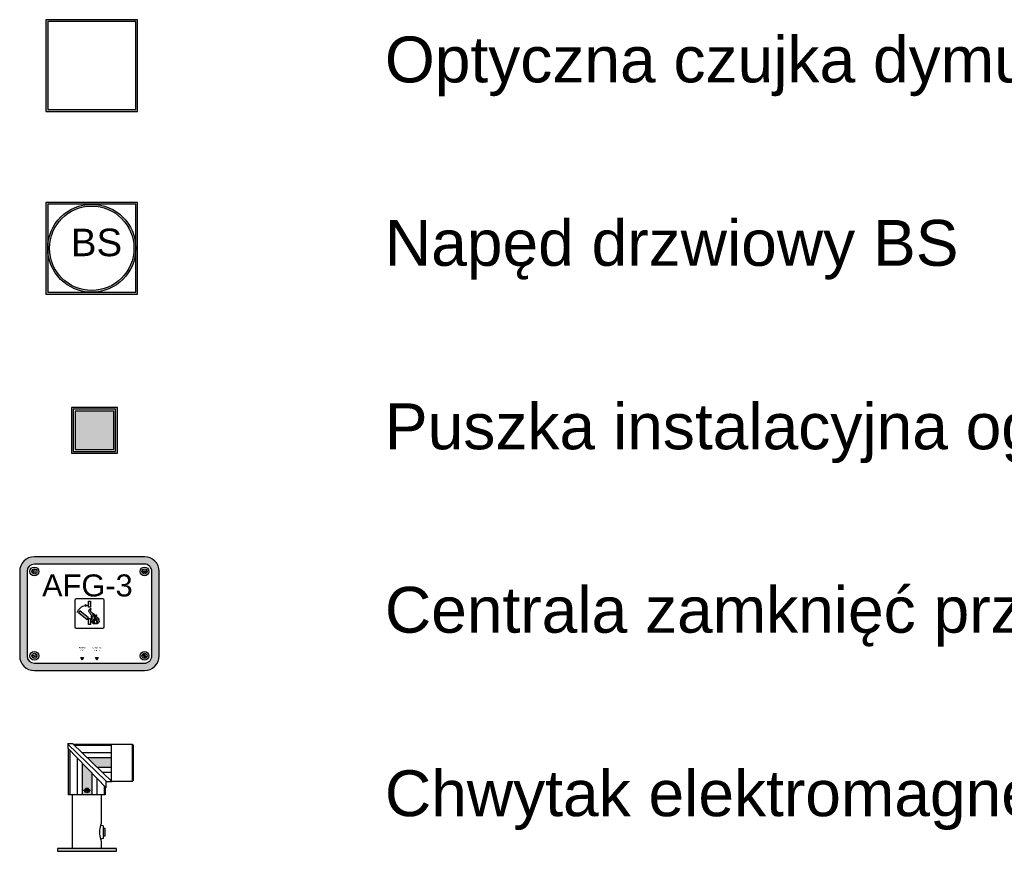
# Model space of a CAD drawing. Header units: millimetres. Extents: x 2709036 to 2756280, y 168165 to 192362.
# Tile 47 of 192: x 2714825 to 2715201, y 184689 to 185007. Entities that reach past the tile are written whole.
import ezdxf
from ezdxf.enums import TextEntityAlignment as Align

# ---------------------------------------------------------------- set-up
doc = ezdxf.new("R2010")
doc.units = ezdxf.units.MM
doc.header["$MEASUREMENT"] = 0
doc.linetypes.add('MITTE', pattern=[50.800000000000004, 31.75, -6.349999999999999, 6.349999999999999, -6.349999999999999])
doc.layers.add('D+H Urządzenia', color=30, linetype='Continuous')
doc.layers.add('D+H_TABELKA', color=7, linetype='Continuous', lineweight=13)
doc.styles.add('Arial', font='arial.ttf')
doc.styles.get("Standard").update_dxf_attribs({"font": 'arial.ttf'})

# ---------------------------------------------------------------- blocks, each defined once
blk = doc.blocks.new('_3000plus')
at = {"layer": 'D+H Urządzenia'}
h = blk.add_hatch(color=256, dxfattribs=at)
h.dxf.hatch_style = 1
h.paths.add_polyline_path([(26.80838292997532, 26.83010199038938), (14.30838293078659, 26.83010199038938), (1.808382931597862, 26.83010199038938), (-10.69161706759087, 26.83010199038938), (-23.1916170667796, 26.83010199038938), (-23.1916170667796, 14.33010199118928), (-23.1916170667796, 1.830101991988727), (-23.1916170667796, -10.66989800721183), (-23.1916170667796, -23.16989800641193), (-10.69161706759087, -23.16989800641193), (1.808382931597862, -23.16989800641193), (14.30838293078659, -23.16989800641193), (26.80838292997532, -23.16989800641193), (26.80838292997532, -10.66989800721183), (26.80838292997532, 1.830101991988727), (26.80838292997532, 14.33010199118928)])
h.paths.add_polyline_path([(-22.1916170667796, 25.83010199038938), (-10.69161706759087, 25.83010199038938), (1.808382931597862, 25.83010199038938), (14.30838293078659, 25.83010199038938), (25.80838292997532, 25.83010199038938), (25.80838292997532, 14.33010199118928), (25.80838292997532, 1.830101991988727), (25.80838292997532, -10.66989800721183), (25.80838292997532, -22.16989800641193), (14.30838293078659, -22.16989800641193), (1.808382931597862, -22.16989800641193), (-10.69161706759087, -22.16989800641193), (-22.1916170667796, -22.16989800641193), (-22.1916170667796, -10.66989800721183), (-22.1916170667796, 1.830101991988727), (-22.1916170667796, 14.33010199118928)], flags=16)
for points in [[(-10.69161706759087, 26.83010199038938), (-23.1916170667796, 26.83010199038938), (-23.1916170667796, 14.33010199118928), (-23.1916170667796, 1.830101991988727), (-23.1916170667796, -10.66989800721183), (-23.1916170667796, -23.16989800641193), (-10.69161706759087, -23.16989800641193), (1.808382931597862, -23.16989800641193), (14.30838293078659, -23.16989800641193), (26.80838292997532, -23.16989800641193), (26.80838292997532, -10.66989800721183), (26.80838292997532, 1.830101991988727), (26.80838292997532, 14.33010199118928), (26.80838292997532, 26.83010199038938), (14.30838293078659, 26.83010199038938), (1.808382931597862, 26.83010199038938), (-10.69161706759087, 26.83010199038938)], [(-10.69161706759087, 25.83010199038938), (-22.1916170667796, 25.83010199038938), (-22.1916170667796, 14.33010199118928), (-22.1916170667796, 1.830101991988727), (-22.1916170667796, -10.66989800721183), (-22.1916170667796, -22.16989800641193), (-10.69161706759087, -22.16989800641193), (1.808382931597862, -22.16989800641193), (14.30838293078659, -22.16989800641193), (25.80838292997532, -22.16989800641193), (25.80838292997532, -10.66989800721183), (25.80838292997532, 1.830101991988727), (25.80838292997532, 14.33010199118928), (25.80838292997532, 25.83010199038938), (14.30838293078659, 25.83010199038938), (1.808382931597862, 25.83010199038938)]]:
    blk.add_lwpolyline(points, close=True, dxfattribs=at)
for points in [[(-8.513657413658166, 21.45014049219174, 0, 0, 0), (16.37690224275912, -3.440419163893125, 7.542978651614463, 0, 0), (23.48849071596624, -10.55200763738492, 0, 0, 0)], [(-19.18104012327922, 10.7827577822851, 0, 0, 0), (5.709519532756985, -14.10780187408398, 7.542978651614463, 0, 0), (12.82110800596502, -21.21939034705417, 0, 0, 0)]]:
    blk.add_lwpolyline(points, format="xyseb", dxfattribs=at)
blk = doc.blocks.new('_dds')
at = {"layer": 'D+H Urządzenia'}
h = blk.add_hatch(color=256, dxfattribs=at)
h.dxf.hatch_style = 1
h.paths.add_polyline_path([(25.4895748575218, 22.1736673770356), (12.98957485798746, 22.1736673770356), (0.4895748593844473, 22.1736673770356), (-12.01042513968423, 22.1736673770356), (-24.51042513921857, 22.1736673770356), (-24.51042513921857, 9.673667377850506), (-24.51042513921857, -2.826332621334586), (-24.51042513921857, -15.32633262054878), (-24.51042513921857, -27.82633261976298), (-12.01042513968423, -27.82633261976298), (0.4895748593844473, -27.82633261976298), (12.98957485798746, -27.82633261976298), (25.4895748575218, -27.82633261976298), (25.4895748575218, -15.32633262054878), (25.4895748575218, -2.826332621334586), (25.4895748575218, 9.673667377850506)])
h.paths.add_polyline_path([(-23.51042513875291, 21.1736673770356), (-12.01042513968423, 21.1736673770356), (0.4895748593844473, 21.1736673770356), (12.98957485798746, 21.1736673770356), (24.48957485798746, 21.1736673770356), (24.48957485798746, 9.673667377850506), (24.48957485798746, -2.826332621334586), (24.48957485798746, -15.32633262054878), (24.48957485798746, -26.82633261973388), (12.98957485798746, -26.82633261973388), (0.4895748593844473, -26.82633261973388), (-12.01042513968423, -26.82633261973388), (-23.51042513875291, -26.82633261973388), (-23.51042513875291, -15.32633262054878), (-23.51042513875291, -2.826332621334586), (-23.51042513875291, 9.673667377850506)], flags=16)
h = blk.add_hatch(color=256, dxfattribs=at)
h.dxf.hatch_style = 1
h.paths.add_polyline_path([(-23.51042513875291, -2.826332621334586, 1), (24.48957485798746, -2.826332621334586, 1)])
h.paths.add_polyline_path([(23.4895748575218, -2.826332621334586, -1), (-22.51042513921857, -2.826332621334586, -1)], flags=16)
for points in [[(-12.01042513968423, 22.1736673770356), (-24.51042513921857, 22.1736673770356), (-24.51042513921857, 9.673667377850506), (-24.51042513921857, -2.826332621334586), (-24.51042513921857, -15.32633262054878), (-24.51042513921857, -27.82633261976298), (-12.01042513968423, -27.82633261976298), (0.4895748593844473, -27.82633261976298), (12.98957485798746, -27.82633261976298), (25.4895748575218, -27.82633261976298), (25.4895748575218, -15.32633262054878), (25.4895748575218, -2.826332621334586), (25.4895748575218, 9.673667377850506), (25.4895748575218, 22.1736673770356), (12.98957485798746, 22.1736673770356), (0.4895748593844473, 22.1736673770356), (-12.01042513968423, 22.1736673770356)], [(-12.01042513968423, 21.1736673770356), (-23.51042513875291, 21.1736673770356), (-23.51042513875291, 9.673667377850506), (-23.51042513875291, -2.826332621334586), (-23.51042513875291, -15.32633262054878), (-23.51042513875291, -26.82633261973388), (-12.01042513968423, -26.82633261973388), (0.4895748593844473, -26.82633261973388), (12.98957485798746, -26.82633261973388), (24.48957485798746, -26.82633261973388), (24.48957485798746, -15.32633262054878), (24.48957485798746, -2.826332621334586), (24.48957485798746, 9.673667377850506), (24.48957485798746, 21.1736673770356), (12.98957485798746, 21.1736673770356), (0.4895748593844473, 21.1736673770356)]]:
    blk.add_lwpolyline(points, close=True, dxfattribs=at)
for radius in [23.99999999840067, 22.99999999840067]:
    blk.add_circle((0.4895748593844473, -2.826332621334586), radius, dxfattribs=at)
at = {"layer": 'D+H Urządzenia', "insert": (-10.90845605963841, 7.853144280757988), "char_height": 10, "attachment_point": 1}
blk.add_mtext_dynamic_manual_height_columns('{\\H1.5x;BS }', width=46.06429903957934, gutter_width=12.5, heights=[0], dxfattribs=at)
blk = doc.blocks.new('_baz')
at = {"layer": 'D+H Urządzenia'}
h = blk.add_hatch(color=256, dxfattribs=at)
h.dxf.hatch_style = 1
h.paths.add_polyline_path([(77.16398188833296, 74.99789036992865), (-72.83601811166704, 74.99789036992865, 0.4142135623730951), (-92.83601811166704, 54.99789036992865), (-92.83601811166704, -60.00210963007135, 0.4142135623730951), (-72.83601811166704, -80.00210963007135), (77.16398188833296, -80.00210963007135, 0.4142135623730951), (97.16398188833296, -60.00210963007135), (97.16398188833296, 54.99789036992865, 0.4142135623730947)])
h.paths.add_polyline_path([(-72.83601811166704, 64.99789036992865), (77.16398188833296, 64.99789036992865, -0.4142135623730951), (87.16398188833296, 54.99789036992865), (87.16398188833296, -60.00210963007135, -0.4142135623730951), (77.16398188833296, -70.00210963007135), (-72.83601811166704, -70.00210963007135, -0.4142135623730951), (-82.83601811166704, -60.00210963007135), (-82.83601811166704, 54.99789036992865, -0.4142135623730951)], flags=16)
h.paths.add_polyline_path([(-66.83601811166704, 54.99789036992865, -1), (-78.83601811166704, 54.99789036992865, -1)], flags=0)
h.paths.add_polyline_path([(-69.33601811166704, 54.99789036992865, -1), (-76.33601811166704, 54.99789036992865, -1)], flags=0)
h.paths.add_polyline_path([(-16.0413325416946, 17.50126051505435), (20.36929631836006, 17.50126051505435, -0.414213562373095), (22.1673520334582, 15.70320479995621), (22.1673520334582, -20.70742406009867, -0.4142135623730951), (20.36929631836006, -22.50547977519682), (-16.04133254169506, -22.50547977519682, -0.414213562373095), (-17.83938825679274, -20.7074240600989), (-17.83938825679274, 15.70320479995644, -0.4142135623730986)], flags=0)
h.paths.add_polyline_path([(-3.836018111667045, 9.497890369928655), (-0.8360181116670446, 8.497890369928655), (-3.836018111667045, 7.497890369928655, 0.2360679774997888)], flags=0)
h.paths.add_polyline_path([(-12.86306923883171, -0.925778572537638), (-10.91464544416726, 1.455628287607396), (0.8733185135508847, -8.18906949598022), (-1.07510528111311, -10.57047635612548)], flags=0)
h.paths.add_polyline_path([(1.078740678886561, 14.49789036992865), (3.694125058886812, 14.49789036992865), (3.694125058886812, 6.352599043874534), (1.078740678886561, 6.352599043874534)], flags=0)
h.paths.add_polyline_path([(1.078740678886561, -9.032014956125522), (3.694125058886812, -9.032014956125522), (3.694125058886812, -17.50210963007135), (1.078740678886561, -17.50210963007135)], flags=0)
edge = h.paths.add_edge_path(flags=0)
edge.add_spline(control_points=[(9.91018935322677, -15.98120039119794), (9.766017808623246, -15.95166993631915), (9.352496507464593, -15.85495402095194), (8.818532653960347, -15.51590700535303), (8.259592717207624, -15.27678864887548), (7.771073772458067, -15.06864273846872), (7.811030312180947, -14.55339644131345), (7.347179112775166, -14.54209268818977), (7.328006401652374, -14.16708414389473), (7.614631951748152, -14.41025093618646), (7.892738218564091, -14.56464416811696), (8.398110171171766, -14.59958246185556), (8.864671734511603, -14.66287358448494), (9.19385417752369, -14.67552201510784), (9.881457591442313, -14.56684331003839), (9.391986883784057, -14.53748286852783), (9.192575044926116, -14.35913202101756), (8.875585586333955, -14.15472440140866), (8.718507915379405, -13.73378219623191), (8.273255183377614, -13.38718529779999), (8.126507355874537, -12.7384492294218), (8.021213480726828, -12.14086475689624), (7.88895597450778, -11.61308238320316), (7.514086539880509, -11.20145277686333), (7.717432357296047, -10.76466295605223), (7.290396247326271, -10.23701507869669), (7.722913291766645, -10.39859129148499), (7.872960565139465, -10.58624576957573), (8.033562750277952, -10.79088003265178), (8.228626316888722, -11.01725006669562), (8.546401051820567, -11.12597266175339), (8.635136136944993, -11.53084294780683), (8.979870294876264, -11.77739531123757), (9.135725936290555, -12.08453230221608), (9.469639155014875, -12.27678727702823), (9.585921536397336, -11.95248499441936), (9.639348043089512, -11.58307004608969), (9.629211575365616, -10.93218996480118), (9.547037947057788, -10.05574468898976), (9.234428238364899, -9.169254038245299), (9.195238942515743, -8.175472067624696), (8.828744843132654, -7.43314452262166), (8.449377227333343, -6.693644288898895), (8.16395666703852, -6.064240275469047), (7.858427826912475, -5.417363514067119), (7.353847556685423, -4.993625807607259), (6.97560724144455, -4.455875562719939), (6.743122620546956, -3.995949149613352), (5.861449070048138, -3.487776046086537), (6.364361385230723, -3.492071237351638), (6.666480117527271, -3.69098027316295), (7.079666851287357, -3.984593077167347), (7.502074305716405, -4.526938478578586), (8.237762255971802, -4.723884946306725), (8.754274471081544, -5.299425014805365), (9.098972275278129, -5.820072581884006), (9.653545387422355, -6.171720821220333), (10.1737186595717, -6.716858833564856), (10.42500920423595, -7.507232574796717), (10.89162087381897, -8.434424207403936), (11.28898343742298, -9.311169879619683), (11.40593446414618, -10.34040848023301), (11.53292508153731, -11.04246333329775), (11.44060567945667, -11.60466094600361), (11.34491296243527, -12.08332468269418), (11.83661460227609, -12.06928942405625), (11.92502700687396, -11.49481963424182), (12.27049410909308, -11.18486791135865), (12.69812290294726, -10.20974623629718), (12.5110100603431, -11.05127105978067), (12.32570507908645, -11.45858568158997), (12.38163561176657, -12.09972219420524), (12.3955436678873, -12.64140977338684), (12.48609374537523, -13.23085770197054), (12.15431823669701, -13.47664992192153), (12.30203999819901, -14.02775809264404), (12.51093950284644, -13.52960655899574), (13.07352229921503, -13.41973941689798), (13.1353493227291, -12.76606485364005), (13.40642005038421, -11.6441289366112), (13.24955204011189, -13.37160719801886), (13.40359610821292, -14.34440598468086), (12.42594242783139, -14.95549090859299), (11.78009026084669, -15.69635263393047), (11.31048911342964, -16.08117922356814), (10.00478072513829, -16.07130614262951), (10.27684768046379, -16.0078226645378)], knot_values=[0, 0, 0, 0, 0.4399983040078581, 1.272790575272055, 1.835325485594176, 2.366043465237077, 2.603261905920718, 3.163729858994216, 3.256771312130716, 3.464969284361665, 3.840288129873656, 4.452715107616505, 4.87435585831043, 5.200296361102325, 5.675130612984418, 5.912547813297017, 6.183988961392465, 6.547522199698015, 6.986509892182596, 7.481226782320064, 8.172878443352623, 8.884533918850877, 9.325908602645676, 9.804971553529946, 10.36515905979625, 10.71950043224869, 11.01396366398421, 11.21142403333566, 11.50940761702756, 11.77268812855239, 12.10836470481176, 12.42049204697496, 12.91520887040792, 13.27868263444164, 13.57314589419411, 13.67718839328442, 14.19732129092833, 14.75557036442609, 15.59810631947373, 16.83949180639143, 17.54348973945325, 18.54570281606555, 19.27399992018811, 20.04418026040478, 20.62720494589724, 21.38482155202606, 22.01777080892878, 22.48313024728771, 23.27297172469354, 23.36609755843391, 23.8246208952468, 24.35533887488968, 24.88189977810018, 25.84048466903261, 26.49868579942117, 27.16011043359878, 27.6908283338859, 28.44844494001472, 29.36493473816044, 30.1351150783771, 31.5781732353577, 32.19007104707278, 33.26409336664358, 33.59305073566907, 34.06058272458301, 34.24683439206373, 34.78948522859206, 35.39620024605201, 36.04263605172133, 36.51707305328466, 37.00280036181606, 37.60757016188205, 38.30693318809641, 38.72561999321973, 39.22672650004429, 39.5209762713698, 39.68875603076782, 40.41582245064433, 41.04862278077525, 41.62408342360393, 42.83362302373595, 43.67229021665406, 44.92287239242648, 45.77853401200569, 46.50722729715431, 47.34536013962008, 47.34536013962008, 47.34536013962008, 47.34536013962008], degree=3, periodic=0)
edge.add_spline(control_points=[(10.17208644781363, -16.0078226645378), (10.09025690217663, -16.01228602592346), (9.890720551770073, -15.93974145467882), (9.910189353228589, -15.98120039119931)], knot_values=[0, 0, 0, 0, 0.2458535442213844, 0.2458535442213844, 0.2458535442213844, 0.2458535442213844], degree=3, periodic=0)
h.paths.add_polyline_path([(-66.83601811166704, -60.00210963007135, -1), (-78.83601811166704, -60.00210963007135, -1)], flags=0)
h.paths.add_polyline_path([(-69.33601811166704, -60.00210963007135, -1), (-76.33601811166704, -60.00210963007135, -1)], flags=0)
h.paths.add_polyline_path([(-9.586018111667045, -62.50210963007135), (-6.086018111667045, -62.50210963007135), (-7.836018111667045, -66.00210963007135)], flags=0)
h.paths.add_polyline_path([(10.41398188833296, -62.50210963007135), (13.91398188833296, -62.50210963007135), (12.16398188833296, -66.00210963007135)], flags=0)
h.paths.add_polyline_path([(83.16398188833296, 54.99789036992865, -1), (71.16398188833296, 54.99789036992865, -1)], flags=0)
h.paths.add_polyline_path([(80.66398188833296, 54.99789036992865, -1), (73.66398188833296, 54.99789036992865, -1)], flags=0)
h.paths.add_polyline_path([(48.41651374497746, -61.96617413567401), (51.19063956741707, -61.96617413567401), (51.37156081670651, -61.96617413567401), (51.60815014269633, -61.99400817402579), (51.84010046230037, -62.0197804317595), (52.26688905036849, -62.11462234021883), (52.7317663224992, -62.28895131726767), (53.07016963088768, -62.53066796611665), (53.33452323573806, -62.77468667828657), (53.53134964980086, -63.16833950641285), (53.58179585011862, -63.50464750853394), (53.56144471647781, -63.93202131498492), (53.48694773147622, -64.23000925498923), (53.62147891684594, -64.23000925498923), (53.77920513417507, -63.71044053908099), (54.48433410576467, -63.71044053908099), (54.69772839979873, -63.04242361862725), (55.22657512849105, -63.04242361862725), (55.02245884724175, -63.71044053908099), (55.87481466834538, -63.71044053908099), (56.4048827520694, -61.98473016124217), (58.2975973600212, -61.98473016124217), (57.85225274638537, -63.4321001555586), (58.91922421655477, -63.4321001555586), (59.37384684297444, -61.98473016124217), (61.25728343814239, -61.98473016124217), (60.01402972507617, -66.00210969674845), (58.13059312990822, -66.00210969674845), (58.57593774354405, -64.55473970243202), (57.50896627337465, -64.55473970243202), (57.06362165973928, -66.00210969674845), (55.17090705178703, -66.00210969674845), (55.71522427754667, -64.23000925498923), (54.86473262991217, -64.23000925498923), (54.66061634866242, -64.89802617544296), (54.12249160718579, -64.89802617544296), (54.32660788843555, -64.23000925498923), (53.50135306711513, -64.23000925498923), (53.31277412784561, -64.62812034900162), (53.12046622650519, -64.91658220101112), (52.83980633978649, -65.19724208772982), (52.66584360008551, -65.32481476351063), (52.39863683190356, -65.52076639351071), (52.09988482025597, -65.64026719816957), (51.84010046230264, -65.7516033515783), (51.56176007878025, -65.82582745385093), (51.2834196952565, -65.9000515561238), (51.00507931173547, -65.93716360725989), (50.71746091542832, -65.97427565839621), (50.56901271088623, -65.98355367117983), (50.2906723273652, -66.00210969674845), (47.16398201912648, -66.00210969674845)], flags=0)
h.paths.add_polyline_path([(49.95666386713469, -62.99603355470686), (50.12366809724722, -62.99603355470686), (50.38583143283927, -62.98223548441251), (50.66179283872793, -62.99603355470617), (51.02565746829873, -63.01518432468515), (51.49906722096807, -63.15442248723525), (51.72876430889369, -63.5372509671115), (51.72876430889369, -63.97393610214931), (51.53083336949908, -64.40938416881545), (51.24630764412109, -64.69390989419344), (50.87982613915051, -64.87715064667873), (50.51843257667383, -64.9545921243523), (50.25356027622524, -64.9722502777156), (50.11439008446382, -64.9722502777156), (49.98449790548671, -64.9722502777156), (49.85460572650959, -64.9722502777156), (49.71543553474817, -64.9722502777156), (49.46492918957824, -64.96297226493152), (49.34431502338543, -64.96297226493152)], flags=0)
h.paths.add_polyline_path([(61.83252023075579, -61.98473016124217), (66.36019046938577, -61.98473016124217), (66.44369258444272, -61.97545214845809), (66.6106968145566, -61.90122804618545), (66.74677433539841, -61.79916990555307), (66.89831521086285, -61.66927772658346), (66.9717788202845, -61.60630891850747), (66.87975918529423, -61.84555996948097), (66.81980894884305, -62.04039823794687), (66.71275495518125, -62.31873862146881), (66.6385308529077, -62.55996695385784), (66.42841115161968, -62.89015505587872), (66.09731344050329, -63.08881368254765), (61.48923375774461, -63.08881368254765)], flags=0)
h.paths.add_polyline_path([(61.38717561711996, -63.44137816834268), (65.92412386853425, -63.44137816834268), (66.0076259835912, -63.4321001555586), (66.09112809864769, -63.39498810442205), (66.16535220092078, -63.35787605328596), (66.24189580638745, -63.30684698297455), (66.45297059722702, -63.12592573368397), (66.51791668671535, -63.07025765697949), (66.48080463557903, -63.18159381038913), (66.44369258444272, -63.30220797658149), (66.4065805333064, -63.42282214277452), (66.34763786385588, -63.61438581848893), (66.23029829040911, -63.89600079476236), (66.13751816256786, -64.11867310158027), (65.91161872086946, -64.44138658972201), (65.59939342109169, -64.54546168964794), (61.04388914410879, -64.54546168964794)], flags=0)
h.paths.add_polyline_path([(60.93255299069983, -64.89802617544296), (65.46950124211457, -64.89802617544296), (65.55300335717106, -64.88874816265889), (65.63650547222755, -64.85163611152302), (65.71072957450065, -64.81452406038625), (65.78495367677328, -64.75885598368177), (65.89628983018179, -64.67071486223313), (66.06036416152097, -64.52714982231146), (66.05609321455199, -64.54103039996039), (66.07257207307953, -64.52690566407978), (66.0261820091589, -64.63824181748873), (65.96623177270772, -64.83308008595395), (65.85917777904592, -65.11142046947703), (65.7849536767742, -65.35264880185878), (65.61794944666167, -65.68665726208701), (65.34804362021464, -65.95656308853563), (65.05199066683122, -66.00210969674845), (60.59854453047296, -66.00210969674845)], flags=0)
h.paths.add_polyline_path([(83.16398188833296, -60.00210963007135, -1), (71.16398188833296, -60.00210963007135, -1)], flags=0)
h.paths.add_polyline_path([(80.66398188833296, -60.00210963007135, -1), (73.66398188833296, -60.00210963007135, -1)], flags=0)
h.paths.add_polyline_path([(-10.3718298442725, -54.05361031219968), (-5.300206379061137, -54.05361031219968), (-5.300206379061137, -50.94924469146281), (-10.3718298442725, -50.94924469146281)], flags=8)
h.paths.add_polyline_path([(8.00572813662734, -54.04303732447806), (16.32223564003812, -54.04303732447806), (16.32223564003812, -50.99392409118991), (8.00572813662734, -50.99392409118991)], flags=8)
h.paths.add_polyline_path([(4.987992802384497, -51.2401723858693), (19.33997097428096, -51.2401723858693), (19.33997097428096, -47.33976310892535), (4.987992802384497, -47.33976310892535)], flags=8)
h.paths.add_polyline_path([(-12.77053380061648, -50.54303732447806), (-2.901502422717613, -50.54303732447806), (-2.901502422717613, -47.49392409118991), (-12.77053380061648, -47.49392409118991)], flags=8)
h = blk.add_hatch(color=256, dxfattribs=at)
h.dxf.hatch_style = 1
h.paths.add_polyline_path([(3.694125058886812, 14.49789036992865), (1.078740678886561, 14.49789036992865), (1.078740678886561, 6.352599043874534), (3.694125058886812, 6.352599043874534)])
h.paths.add_polyline_path([(-10.91464544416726, 1.455628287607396), (-12.86306923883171, -0.925778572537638), (-1.07510528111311, -10.57047635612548), (0.8733185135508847, -8.18906949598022)])
h.paths.add_polyline_path([(3.694125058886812, -9.032014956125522), (1.078740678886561, -9.032014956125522), (1.078740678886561, -17.50210963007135), (3.694125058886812, -17.50210963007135)])
for points in [[(-3.836018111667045, 7.497890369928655), (-0.8360181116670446, 8.497890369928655), (-3.836018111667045, 9.497890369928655, -0.2360679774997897)], [(-9.586018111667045, -62.50210963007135), (-6.086018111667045, -62.50210963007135), (-7.836018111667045, -66.00210963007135)], [(10.41398188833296, -62.50210963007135), (13.91398188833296, -62.50210963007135), (12.16398188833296, -66.00210963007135)]]:
    blk.add_hatch(color=256, dxfattribs=at).paths.add_polyline_path(points)
h = blk.add_hatch(color=1, dxfattribs=at)
h.dxf.hatch_style = 1
edge = h.paths.add_edge_path()
edge.add_spline(control_points=[(14.18813474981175, -8.099294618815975), (14.16347169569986, -8.530551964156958), (14.12429705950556, -9.215558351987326), (13.63393004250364, -11.00526358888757), (13.54635337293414, -8.978761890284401), (12.84227314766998, -8.195525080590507), (12.16420817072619, -7.187678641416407), (11.77055245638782, -6.085367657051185), (11.30992783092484, -5.243304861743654), (11.84492184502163, -3.557487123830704), (11.07522858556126, -4.790408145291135), (10.85994571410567, -6.284195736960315), (10.02168999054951, -3.703295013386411), (8.05139097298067, -3.077813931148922), (6.058504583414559, -1.409455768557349), (4.38099667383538, -0.09269540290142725), (3.466832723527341, 1.114281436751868), (3.288213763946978, 2.258449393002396), (3.421514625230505, 3.330545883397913), (4.079710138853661, 3.90833477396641), (4.089076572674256, 4.625618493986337), (2.92403880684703, 3.657254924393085), (2.332028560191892, 3.357857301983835), (1.831387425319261, 2.497708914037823), (1.317953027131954, 1.831539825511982), (1.264068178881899, 0.5212719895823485), (1.931750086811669, -0.8338214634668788), (3.045903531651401, -2.265539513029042), (3.914614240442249, -3.698450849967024), (5.184431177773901, -5.074410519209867), (5.785275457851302, -5.970350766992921), (6.812046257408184, -7.754343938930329), (5.48299068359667, -6.529379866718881), (4.874334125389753, -6.60850483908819), (3.907552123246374, -6.879567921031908), (5.031712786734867, -7.026356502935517), (5.099675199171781, -7.920747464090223), (5.626829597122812, -8.724190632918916), (5.794631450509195, -10.02163988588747), (6.120631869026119, -11.45210888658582), (6.150520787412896, -12.54536412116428), (6.924916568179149, -13.51426031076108), (6.129379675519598, -13.29201103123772), (5.864632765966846, -12.89929064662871), (5.537387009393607, -12.71179552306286), (5.056791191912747, -12.68990170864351), (5.577721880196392, -13.46620906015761), (5.905211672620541, -14.07788221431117), (6.347217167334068, -15.16093323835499), (7.207339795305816, -16.18026574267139), (8.626879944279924, -16.32007322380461), (10.39566350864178, -16.6119569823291), (12.29072110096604, -16.51222271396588), (14.08150564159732, -15.8014793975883), (15.18971954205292, -14.396552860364), (15.27684935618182, -12.64305264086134), (15.04111827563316, -11.11785022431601), (14.53094902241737, -9.99956496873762), (14.40576404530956, -9.009911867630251), (14.18813474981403, -8.415585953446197), (14.18813474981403, -8.099294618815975)], knot_values=[0, 0, 0, 0, 1.500270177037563, 2.383019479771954, 3.624404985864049, 4.853738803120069, 6.067168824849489, 7.130192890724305, 8.281114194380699, 9.31405967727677, 10.12803591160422, 11.17357997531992, 12.57029402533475, 14.99118423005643, 17.92410264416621, 20.03457523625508, 21.48010938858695, 22.28320408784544, 23.46929663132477, 24.57235807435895, 24.61887884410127, 25.53592543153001, 26.85901216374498, 27.53013120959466, 28.34410744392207, 29.37179208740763, 31.22936777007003, 32.76571873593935, 34.80528854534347, 36.32474506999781, 38.06713221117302, 39.04533759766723, 40.09143926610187, 41.11687975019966, 41.51466929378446, 42.11990642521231, 42.97410016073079, 44.03712427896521, 44.94042866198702, 46.87542856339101, 48.23022611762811, 48.75043831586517, 49.32635938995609, 49.65545996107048, 50.28005421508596, 50.37318007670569, 50.96167962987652, 51.81587331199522, 53.16842502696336, 54.18913774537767, 55.67979487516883, 57.18138368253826, 59.65622520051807, 61.23980673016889, 62.83160546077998, 64.70694311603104, 66.31313253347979, 67.44609781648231, 68.34940225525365, 69.29827625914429, 69.29827625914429, 69.29827625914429, 69.29827625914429], degree=3, periodic=0)
edge = h.paths.add_edge_path(flags=16)
edge.add_spline(control_points=[(9.909395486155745, -15.98103774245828), (9.765493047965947, -15.95154714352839), (9.352261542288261, -15.85480482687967), (8.818532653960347, -15.51590700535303), (8.259592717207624, -15.27678864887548), (7.771073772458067, -15.06864273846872), (7.811030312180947, -14.55339644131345), (7.347179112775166, -14.54209268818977), (7.328006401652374, -14.16708414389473), (7.614631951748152, -14.41025093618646), (7.892738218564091, -14.56464416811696), (8.398110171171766, -14.59958246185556), (8.864671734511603, -14.66287358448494), (9.19385417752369, -14.67552201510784), (9.881457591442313, -14.56684331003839), (9.391986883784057, -14.53748286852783), (9.192575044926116, -14.35913202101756), (8.875585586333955, -14.15472440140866), (8.718507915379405, -13.73378219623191), (8.273255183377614, -13.38718529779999), (8.126507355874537, -12.7384492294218), (8.021213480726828, -12.14086475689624), (7.88895597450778, -11.61308238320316), (7.514086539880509, -11.20145277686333), (7.717432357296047, -10.76466295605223), (7.290396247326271, -10.23701507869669), (7.722913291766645, -10.39859129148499), (7.872960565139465, -10.58624576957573), (8.033562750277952, -10.79088003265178), (8.228626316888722, -11.01725006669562), (8.546401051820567, -11.12597266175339), (8.635136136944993, -11.53084294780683), (8.979870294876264, -11.77739531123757), (9.135725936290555, -12.08453230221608), (9.469639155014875, -12.27678727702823), (9.585921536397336, -11.95248499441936), (9.639348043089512, -11.58307004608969), (9.629211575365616, -10.93218996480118), (9.547037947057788, -10.05574468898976), (9.234428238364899, -9.169254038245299), (9.195238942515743, -8.175472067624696), (8.828744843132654, -7.43314452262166), (8.449377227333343, -6.693644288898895), (8.16395666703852, -6.064240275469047), (7.858427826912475, -5.417363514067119), (7.353847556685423, -4.993625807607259), (6.97560724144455, -4.455875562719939), (6.743122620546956, -3.995949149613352), (5.861449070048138, -3.487776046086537), (6.364361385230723, -3.492071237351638), (6.666480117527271, -3.69098027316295), (7.079666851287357, -3.984593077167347), (7.502074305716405, -4.526938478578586), (8.237762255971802, -4.723884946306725), (8.754274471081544, -5.299425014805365), (9.098972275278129, -5.820072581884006), (9.653545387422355, -6.171720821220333), (10.1737186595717, -6.716858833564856), (10.42500920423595, -7.507232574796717), (10.89162087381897, -8.434424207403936), (11.28898343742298, -9.311169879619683), (11.40593446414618, -10.34040848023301), (11.53292508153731, -11.04246333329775), (11.44060567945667, -11.60466094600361), (11.34491296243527, -12.08332468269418), (11.83661460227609, -12.06928942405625), (11.92502700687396, -11.49481963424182), (12.27049410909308, -11.18486791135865), (12.69812290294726, -10.20974623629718), (12.5110100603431, -11.05127105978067), (12.32570507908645, -11.45858568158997), (12.38163561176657, -12.09972219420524), (12.3955436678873, -12.64140977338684), (12.48609374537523, -13.23085770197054), (12.15431823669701, -13.47664992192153), (12.30203999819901, -14.02775809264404), (12.51093950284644, -13.52960655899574), (13.07352229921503, -13.41973941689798), (13.1353493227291, -12.76606485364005), (13.40642005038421, -11.6441289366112), (13.24955204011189, -13.37160719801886), (13.40359610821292, -14.34440598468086), (12.42594242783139, -14.95549090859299), (11.78009026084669, -15.69635263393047), (11.31048911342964, -16.08117922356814), (10.00478072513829, -16.07130614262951), (10.27684768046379, -16.0078226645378)], knot_values=[0, 0, 0, 0, 0.4391906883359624, 1.271982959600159, 1.83451786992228, 2.365235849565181, 2.602454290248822, 3.162922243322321, 3.255963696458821, 3.464161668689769, 3.83948051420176, 4.45190749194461, 4.873548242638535, 5.199488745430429, 5.674322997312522, 5.911740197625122, 6.18318134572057, 6.54671458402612, 6.9857022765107, 7.480419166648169, 8.172070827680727, 8.883726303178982, 9.32510098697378, 9.80416393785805, 10.36435144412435, 10.7186928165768, 11.01315604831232, 11.21061641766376, 11.50860000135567, 11.77188051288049, 12.10755708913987, 12.41968443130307, 12.91440125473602, 13.27787501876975, 13.57233827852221, 13.67638077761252, 14.19651367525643, 14.7547627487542, 15.59729870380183, 16.83868419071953, 17.54268212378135, 18.54489520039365, 19.27319230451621, 20.04337264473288, 20.62639733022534, 21.38401393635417, 22.01696319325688, 22.48232263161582, 23.27216410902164, 23.36528994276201, 23.8238132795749, 24.35453125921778, 24.88109216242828, 25.83967705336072, 26.49787818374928, 27.15930281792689, 27.690020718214, 28.44763732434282, 29.36412712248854, 30.13430746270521, 31.5773656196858, 32.18926343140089, 33.26328575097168, 33.59224311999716, 34.05977510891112, 34.24602677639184, 34.78867761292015, 35.39539263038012, 36.04182843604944, 36.51626543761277, 37.00199274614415, 37.60676254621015, 38.30612557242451, 38.72481237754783, 39.22591888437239, 39.5201686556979, 39.68794841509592, 40.41501483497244, 41.04781516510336, 41.62327580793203, 42.83281540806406, 43.67148260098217, 44.92206477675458, 45.77772639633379, 46.50641968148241, 47.34455252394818, 47.34455252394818, 47.34455252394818, 47.34455252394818], degree=3, periodic=0)
edge.add_spline(control_points=[(10.27684768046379, -16.0078226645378), (10.15995207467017, -16.01419869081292), (9.865566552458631, -15.9126611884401), (9.909395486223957, -15.98103774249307)], knot_values=[0, 0, 0, 0, 0.351208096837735, 0.351208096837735, 0.351208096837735, 0.351208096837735], degree=3, periodic=0)
for p, q in [((-73.3938017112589, 51.54262229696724), (-74.26143533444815, 58.19448007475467)), ((-71.41060088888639, 51.80130066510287), (-72.2782345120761, 58.45315844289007)), ((73.80987992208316, 55.99789036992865), (80.5180838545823, 55.99789036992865)), ((73.80987992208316, 53.99789036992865), (80.5180838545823, 53.99789036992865)), ((-76.33422639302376, -60.11408650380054), (-69.97026536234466, -57.99276616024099)), ((-75.70177086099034, -62.0114530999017), (-69.33780983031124, -59.89013275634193)), ((78.28126827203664, -63.31898634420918), (74.41275977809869, -57.83859931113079)), ((79.91520399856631, -62.16561994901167), (76.04669550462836, -56.68523291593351))]:
    blk.add_line(p, q, dxfattribs=at)
for points in [[(-72.83601811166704, -80.00210963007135), (77.16398188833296, -80.00210963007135, 0.4142135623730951), (97.16398188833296, -60.00210963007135), (97.16398188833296, 54.99789036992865, 0.4142135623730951), (77.16398188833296, 74.99789036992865), (-72.83601811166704, 74.99789036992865, 0.4142135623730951), (-92.83601811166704, 54.99789036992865), (-92.83601811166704, -60.00210963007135, 0.4142135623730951)], [(-72.83601811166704, -70.00210963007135), (77.16398188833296, -70.00210963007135, 0.414213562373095), (87.16398188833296, -60.00210963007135), (87.16398188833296, 54.99789036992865, 0.414213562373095), (77.16398188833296, 64.99789036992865), (-72.83601811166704, 64.99789036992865, 0.414213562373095), (-82.83601811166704, 54.99789036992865), (-82.83601811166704, -60.00210963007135, 0.414213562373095)], [(-17.83938825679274, -20.70742406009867, 0.414213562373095), (-16.04133254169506, -22.50547977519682), (20.36929631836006, -22.50547977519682, 0.414213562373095), (22.1673520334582, -20.70742406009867), (22.1673520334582, 15.70320479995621, 0.414213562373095), (20.36929631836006, 17.50126051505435), (-16.04133254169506, 17.50126051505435, 0.4142135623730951), (-17.83938825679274, 15.70320479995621)], [(-0.8360181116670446, 8.497890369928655), (-3.836018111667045, 7.497890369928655, 0.2360679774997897), (-3.836018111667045, 9.497890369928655)], [(-3.836018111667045, 9.497890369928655, -0.2360679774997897), (-3.836018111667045, 7.497890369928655), (-0.8360181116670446, 8.497890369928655)]]:
    blk.add_lwpolyline(points, format="xyb", close=True, dxfattribs=at)
for points in [[(3.694125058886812, 14.49789036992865), (3.694125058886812, 6.352599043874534), (1.078740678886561, 6.352599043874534), (1.078740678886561, 14.49789036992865)], [(-1.07510528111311, -10.57047635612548), (0.8733185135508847, -8.18906949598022), (-10.91464544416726, 1.455628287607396), (-12.86306923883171, -0.925778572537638)], [(3.694125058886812, -9.032014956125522), (3.694125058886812, -17.50210963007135), (1.078740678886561, -17.50210963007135), (1.078740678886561, -9.032014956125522)], [(-7.836018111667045, -66.00210963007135), (-9.586018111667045, -62.50210963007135), (-6.086018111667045, -62.50210963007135), (-7.836018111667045, -66.00210963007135)], [(12.16398188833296, -66.00210963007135), (10.41398188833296, -62.50210963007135), (13.91398188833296, -62.50210963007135), (12.16398188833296, -66.00210963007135)]]:
    blk.add_lwpolyline(points, close=True, dxfattribs=at)
for centre, radius in [((-72.83601811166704, 54.99789036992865), 6), ((-72.83601811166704, 54.99789036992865), 3.5), ((77.16398188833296, 54.99789036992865), 6), ((77.16398188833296, 54.99789036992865), 3.5), ((-72.83601811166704, -60.00210963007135), 6), ((-72.83601811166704, -60.00210963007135), 3.5), ((77.16398188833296, -60.00210963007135), 6), ((77.16398188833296, -60.00210963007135), 3.5)]:
    blk.add_circle(centre, radius, dxfattribs=at)
blk.add_arc((-1.336018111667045, -5.602109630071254), 14.1088624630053, 99.26193955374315, 163.1062698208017, dxfattribs=at)
at = {"layer": 'D+H Urządzenia', "ltscale": 10, "end_tangent": (0, 1)}
blk.add_spline([(14.18813474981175, -8.099294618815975), (14.00188291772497, -9.587958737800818), (13.72250533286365, -10.42533230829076), (13.44312763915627, -9.215792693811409), (12.83780937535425, -8.145815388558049), (12.18592823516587, -7.122358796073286), (11.76686180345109, -6.1454230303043), (11.48748410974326, -5.028924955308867), (11.62717295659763, -4.005468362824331), (11.20810652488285, -4.703279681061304), (10.83560296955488, -5.680215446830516), (10.13715884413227, -4.470675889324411), (8.22807829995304, -2.982011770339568), (5.853368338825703, -1.260743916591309), (4.270228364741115, 0.1348786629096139), (3.478658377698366, 1.344418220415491), (3.338969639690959, 2.135271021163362), (3.571784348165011, 3.29828986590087), (4.08397664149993, 4.275225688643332), (4.08397664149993, 4.321746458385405), (3.245843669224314, 3.949580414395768), (2.221458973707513, 3.112206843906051), (1.848955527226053, 2.553957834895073), (1.429889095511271, 1.856146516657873), (1.336763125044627, 0.8326899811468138), (2.035207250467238, -0.888577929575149), (2.919903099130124, -2.1446382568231), (4.08397664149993, -3.819385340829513), (5.061798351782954, -4.982404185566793), (6.03962017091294, -6.42454753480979), (6.458686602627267, -7.308441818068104), (5.573990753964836, -6.750192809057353), (4.549606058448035, -6.703672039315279), (4.177102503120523, -6.843234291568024), (4.735857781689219, -7.075838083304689), (5.154924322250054, -7.820170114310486), (5.573990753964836, -8.797105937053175), (5.760242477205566, -9.681000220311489), (6.086183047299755, -11.58835109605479), (6.458686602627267, -12.89093219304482), (6.691501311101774, -13.35613971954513), (6.132746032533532, -13.21657746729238), (5.899931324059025, -12.98397373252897), (5.341176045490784, -12.70484917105), (5.248050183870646, -12.70484917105), (5.434301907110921, -13.26309823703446), (5.853368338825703, -14.00743026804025), (6.458686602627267, -15.21696982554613), (7.157130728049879, -15.9613019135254), (8.600581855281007, -16.33346790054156), (10.09059596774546, -16.51955092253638), (12.55843179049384, -16.33346790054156), (14.00188291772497, -15.68217740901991), (14.9797047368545, -14.42611702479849), (15.21251933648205, -12.56528691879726), (14.93314175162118, -10.98358131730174), (14.56063819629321, -9.913604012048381), (14.37438647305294, -9.02970967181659), (14.18813474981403, -8.099294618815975)], degree=3, dxfattribs=at)
at = {"layer": 'D+H Urządzenia'}
for points, start_tangent in [([(10.27684768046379, -16.0078226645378), (11.1149805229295, -16.0078226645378), (11.76686169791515, -15.68217740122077), (12.37218004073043, -15.07740760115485), (13.25687588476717, -14.19351335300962), (13.30343871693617, -13.35613974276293), (13.30343871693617, -12.14660014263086), (13.16375005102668, -12.70484921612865), (12.97749821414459, -13.30961901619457), (12.41874287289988, -13.77482654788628), (12.3256170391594, -13.91438881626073), (12.23249120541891, -13.63526427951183), (12.41874287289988, -13.17005674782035), (12.41874287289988, -12.75136994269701), (12.37218004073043, -12.05355868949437), (12.37218004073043, -11.44878888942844), (12.51186887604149, -10.98358135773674), (12.60499470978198, -10.51837382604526), (12.27905403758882, -11.07662281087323), (11.95311353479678, -11.58835115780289), (11.67373586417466, -12.05355868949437), (11.48748419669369, -12.05355868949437), (11.44092119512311, -11.58835115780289), (11.48748419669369, -11.26270589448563), (11.39435819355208, -10.19272856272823), (11.30123235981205, -9.587958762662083), (10.78904002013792, -8.23885689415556), (10.46309951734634, -7.541045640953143), (10.09059584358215, -6.703672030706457), (9.578403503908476, -6.145423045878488), (9.159337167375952, -5.819777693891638), (8.740270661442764, -5.308049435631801), (8.274641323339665, -4.842841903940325), (7.43650831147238, -4.377634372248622), (7.064004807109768, -4.005468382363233), (6.644938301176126, -3.679823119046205), (6.225871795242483, -3.493740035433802), (6.132745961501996, -3.493740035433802), (6.691501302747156, -4.051989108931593), (6.970878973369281, -4.424155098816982), (7.343382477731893, -4.935883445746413), (7.855574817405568, -5.494132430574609), (8.134952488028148, -6.00586077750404), (8.46089299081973, -6.703672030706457), (8.78683366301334, -7.354962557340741), (9.159337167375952, -8.28537762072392), (9.252463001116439, -8.98318896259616), (9.531840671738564, -10.19272856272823), (9.624966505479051, -11.0301020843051), (9.624966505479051, -11.58835115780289), (9.531840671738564, -12.10007941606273), (9.485277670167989, -12.19312095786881), (9.205899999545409, -12.10007941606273), (8.973085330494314, -11.82095487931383), (8.647144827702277, -11.44878888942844), (8.507455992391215, -11.16966435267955), (8.228078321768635, -10.98358135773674), (8.041826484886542, -10.79749836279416), (7.855574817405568, -10.56489455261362), (7.715885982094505, -10.42533228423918), (7.43650831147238, -10.33229083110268), (7.576197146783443, -10.65793609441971), (7.622760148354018, -11.21618507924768), (7.855574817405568, -11.63487188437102), (7.995263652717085, -12.05355868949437), (8.134952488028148, -12.75136994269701), (8.367767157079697, -13.40266046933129), (8.69370765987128, -13.77482654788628), (8.926522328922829, -14.14699253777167), (9.205899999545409, -14.3795963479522), (9.438714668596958, -14.51915861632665), (9.671529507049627, -14.56567934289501), (9.205899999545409, -14.6587208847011), (8.879959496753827, -14.6587208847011), (8.46089299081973, -14.61220006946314), (7.855574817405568, -14.51915861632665), (7.529634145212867, -14.33307553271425), (7.343382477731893, -14.24003407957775), (7.343382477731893, -14.33307553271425), (7.762448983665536, -14.70524161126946), (7.809011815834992, -14.9378453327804), (8.228078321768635, -15.26349059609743), (8.740270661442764, -15.49609440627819), (9.485277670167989, -15.86826039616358), (10.04403301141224, -16.0078226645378)], (-0.9738323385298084, -0.2272317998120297, -0.004035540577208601)), ([(10.27684768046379, -16.0078226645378), (9.914756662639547, -15.9882505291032), (9.939271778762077, -16.0078226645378), (9.954384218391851, -16.01134565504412)], (-0.99851575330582, -0.05446366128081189))]:
    blk.add_spline(points, degree=3, dxfattribs=dict(at, start_tangent=start_tangent))
for s, p in [('Betrieb', (-7.836018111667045, -50.00210963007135)), ('OK', (-7.836018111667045, -53.50210963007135)), ('Auslösung', (12.16398188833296, -50.00210963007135)), ('Alarm', (12.16398188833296, -53.50210963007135))]:
    blk.add_text(s, height=2, dxfattribs=at).set_placement(p, align=Align.CENTER)
at = {"layer": 'D+H Urządzenia', "insert": (-62.34128764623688, 50.91795371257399), "char_height": 30, "attachment_point": 1}
blk.add_mtext_dynamic_manual_height_columns('AFG-3', width=143.9046009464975, gutter_width=12.5, heights=[0], dxfattribs=at)
blk = doc.blocks.new('_gtr')
at = {"layer": 'D+H Urządzenia'}
h = blk.add_hatch(color=256, dxfattribs=at)
h.dxf.hatch_style = 1
h.paths.add_polyline_path([(24.34670413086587, 30.39235895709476), (23.94670413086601, 30.79235895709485), (23.94670413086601, 10.79235895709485), (24.34670413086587, 11.19235895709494)])
h.paths.add_polyline_path([(-10.33884607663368, 27.68280874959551), (-10.93884607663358, 28.30680874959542), (-10.93884607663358, 3.277909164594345), (-10.33884607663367, 3.277909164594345)])
h.paths.add_polyline_path([(9.061153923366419, 7.506808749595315), (8.46115392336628, 8.13080874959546), (8.461153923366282, 3.277909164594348), (9.061153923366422, 3.277909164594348)])
h.paths.add_polyline_path([(12.34670413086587, 11.39235895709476), (11.72270413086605, 11.39235895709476), (12.34670413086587, 10.79235895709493)])
h.paths.add_polyline_path([(12.34670413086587, 30.79235895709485), (-8.453295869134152, 30.79235895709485), (-7.829295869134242, 30.19235895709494), (12.34670413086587, 30.19235895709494)])
h.paths.add_polyline_path([(12.34670413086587, 23.39235895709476), (-0.75729586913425, 23.39235895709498), (4.650704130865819, 18.19235895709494), (12.34670413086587, 18.19235895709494)])
h.paths.add_polyline_path([(1.661153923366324, 15.20280874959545), (-3.538846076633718, 20.61080874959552), (-3.538846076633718, 3.277909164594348), (1.661153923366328, 3.277909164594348)])
h.paths.add_polyline_path([(0.3209939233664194, 5.677909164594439, -1), (-2.198686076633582, 5.677909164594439, -1)], flags=16)
h.paths.add_polyline_path([(0.0982835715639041, 5.677909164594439, -1), (-1.975975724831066, 5.677909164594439, -1)], flags=0)
h.paths.add_polyline_path([(-0.9388460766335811, 6.405278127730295), (-0.3089260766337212, 6.041593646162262), (-0.3089260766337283, 5.31422468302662), (-0.9388460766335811, 4.950540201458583), (-1.568766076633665, 5.314224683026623), (-1.568766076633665, 6.041593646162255)], flags=0)
h.paths.add_polyline_path([(15.06115392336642, -25.9220908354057), (-16.93884607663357, -25.9220908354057), (-16.93884607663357, -27.52209083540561), (15.06115392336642, -27.52209083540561)])
h.paths.add_polyline_path([(9.06115392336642, -15.12209083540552), (7.861153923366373, -15.12209083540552), (7.861153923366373, -19.12209083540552), (9.061153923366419, -19.12209083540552)])
for p, q in [((-11.39691279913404, 30.84819234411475), (9.39977566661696, 10.85137651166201)), ((-11.33884607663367, 30.32259451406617), (-11.33884607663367, 28.72280874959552)), ((9.461153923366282, 7.090808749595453), (-11.33884607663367, 28.72280874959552)), ((-11.25829105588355, 31.19235895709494), (-8.869295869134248, 31.19235895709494)), ((-10.93884607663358, 3.277909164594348), (-10.93884607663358, 28.30680874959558)), ((-10.33884607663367, 27.68280874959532), (-10.33884607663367, 3.277909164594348)), ((-8.869295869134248, 31.19235895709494), (12.76270413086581, 10.39235895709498)), ((23.94670413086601, 30.79235895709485), (-8.453295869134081, 30.79235895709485)), ((12.34670413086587, 30.19235895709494), (-7.829295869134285, 30.19235895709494)), ((12.34670413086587, 10.79235895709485), (12.34670413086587, 30.79235895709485)), ((23.94670413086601, 30.79235895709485), (24.34670413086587, 30.39235895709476)), ((23.94670413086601, 10.79235895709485), (23.94670413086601, 30.79235895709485)), ((24.34670413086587, 11.19235895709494), (24.34670413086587, 30.39235895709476)), ((-6.338846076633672, 23.52280874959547), (-6.338846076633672, 3.277909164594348)), ((12.34670413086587, 26.19235895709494), (-3.669295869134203, 26.19235895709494)), ((12.34670413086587, 23.39235895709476), (-0.7572958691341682, 23.39235895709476)), ((-3.538846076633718, 20.61080874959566), (-3.538846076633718, 3.277909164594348)), ((12.34670413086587, 18.19235895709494), (4.650704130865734, 18.19235895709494)), ((1.661153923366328, 15.20280874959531), (1.661153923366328, 3.277909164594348)), ((4.461153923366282, 12.2908087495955), (4.461153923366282, 3.277909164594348)), ((12.34670413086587, 15.39235895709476), (7.562704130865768, 15.39235895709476)), ((9.39977566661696, 10.85137651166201), (9.819087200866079, 10.44819234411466)), ((12.34670413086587, 11.39235895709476), (11.72270413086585, 11.39235895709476)), ((12.34670413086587, 10.79235895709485), (23.94670413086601, 10.79235895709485)), ((23.94670413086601, 10.79235895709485), (24.34670413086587, 11.19235895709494)), ((-0.9388460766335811, 6.405278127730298), (-1.568766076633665, 6.041593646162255)), ((-1.568766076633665, 6.041593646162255), (-1.568766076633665, 5.314224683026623)), ((-0.3089260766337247, 6.041593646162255), (-0.9388460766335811, 6.405278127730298)), ((-0.3089260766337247, 6.041593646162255), (-0.3089260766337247, 5.314224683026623)), ((8.461153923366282, 8.130808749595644), (8.461153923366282, 3.277909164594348)), ((9.061153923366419, 7.506808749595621), (9.061153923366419, 3.277909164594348)), ((9.461153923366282, 7.090808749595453), (9.461153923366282, 10.70720989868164)), ((12.76270413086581, 10.39235895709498), (9.957708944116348, 10.39235895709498)), ((-8.938846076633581, 3.277909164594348), (-10.93884607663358, 3.277909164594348)), ((7.061153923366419, 3.277909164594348), (-8.938846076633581, 3.277909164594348)), ((-8.938846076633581, 3.277909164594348), (-8.938846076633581, -25.9220908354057)), ((-1.568766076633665, 5.314224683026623), (-0.9388460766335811, 4.95054020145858)), ((-0.9388460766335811, 4.95054020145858), (-0.3089260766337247, 5.314224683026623)), ((9.061153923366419, 3.277909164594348), (7.061153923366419, 3.277909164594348)), ((7.061153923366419, -11.0032674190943), (7.061153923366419, 3.277909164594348)), ((7.061153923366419, 3.277909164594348), (7.061153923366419, 3.277909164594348)), ((7.861153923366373, -13.62209083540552), (6.554344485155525, -13.42606941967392)), ((7.861153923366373, -13.62209083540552), (7.861153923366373, -20.62209083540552)), ((9.061153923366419, -15.12209083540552), (7.861153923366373, -15.12209083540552)), ((9.061153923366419, -19.12209083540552), (9.061153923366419, -15.12209083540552)), ((7.861153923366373, -20.62209083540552), (6.554344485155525, -20.81811225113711)), ((7.861153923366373, -19.12209083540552), (9.061153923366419, -19.12209083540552)), ((7.061153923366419, -25.9220908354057), (7.061153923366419, -23.24091425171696))]:
    blk.add_line(p, q, dxfattribs=at)
at = {"layer": 'D+H Urządzenia', "linetype": 'MITTE'}
blk.add_line((0.9944872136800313, 5.677909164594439), (-3.206297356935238, 5.677909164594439), dxfattribs=at)
at = {"layer": 'D+H Urządzenia'}
blk.add_lwpolyline([(15.06115392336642, -27.52209083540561), (15.06115392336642, -25.9220908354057), (-16.93884607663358, -25.9220908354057), (-16.93884607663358, -27.52209083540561)], close=True, dxfattribs=at)
for radius in [1.25984, 1.037129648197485]:
    blk.add_circle((-0.9388460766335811, 5.677909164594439), radius, dxfattribs=at)
for centre, radius, start, end in [((-11.25829105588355, 30.99235895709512), 0.2, 90, 226.1233027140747), ((-11.13884607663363, 30.32259451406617), 0.2, 46.12330271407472, 180), ((9.261153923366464, 10.70720989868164), 0.2, 0, 46.12330271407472), ((9.957708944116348, 10.59235895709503), 0.2, 226.1233027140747, 270), ((16.06115392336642, -17.12209083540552), 10.2, 157.808393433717, 202.191606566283), ((1.061153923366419, -11.0032674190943), 6, 337.8083934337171, 0), ((1.061153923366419, -23.24091425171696), 6, 0, 22.191606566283)]:
    blk.add_arc(centre, radius, start, end, dxfattribs=at)
blk = doc.blocks.new('_pip')
at = {"layer": 'D+H Urządzenia'}
h = blk.add_hatch(color=1, dxfattribs=at)
h.dxf.hatch_style = 1
h.paths.add_polyline_path([(12.44759309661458, 11.20699792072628), (-8.552406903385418, 11.20699792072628), (-8.552406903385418, -9.79300207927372), (12.44759309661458, -9.79300207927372)], flags=0)
h.paths.add_polyline_path([(14.44759309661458, 13.20699792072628), (-10.55240690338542, 13.20699792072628), (-10.55240690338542, -11.79300207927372), (14.44759309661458, -11.79300207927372)])
h.paths.add_polyline_path([(13.44759309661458, -10.79300207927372), (-9.552406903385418, -10.79300207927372), (-9.552406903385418, 12.20699792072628), (13.44759309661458, 12.20699792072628)], flags=16)
h.paths.add_polyline_path([(12.44759309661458, -9.793002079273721), (-8.552406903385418, -9.79300207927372), (-8.552406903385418, 11.20699792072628), (12.44759309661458, 11.20699792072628)], flags=0)
h = blk.add_hatch(color=1, dxfattribs=at)
h.dxf.hatch_style = 1
h.paths.add_polyline_path([(12.44759309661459, 11.20699792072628), (-8.552406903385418, 11.20699792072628), (-8.552406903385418, -9.79300207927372), (12.44759309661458, -9.79300207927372)])
at = {"layer": 'D+H Urządzenia', "color": 1}
for points in [[(-10.55240690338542, -11.79300207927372), (14.44759309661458, -11.79300207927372), (14.44759309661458, 13.20699792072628), (-10.55240690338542, 13.20699792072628)], [(-9.552406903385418, -10.79300207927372), (13.44759309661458, -10.79300207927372), (13.44759309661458, 12.20699792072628), (-9.552406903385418, 12.20699792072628)], [(-8.552406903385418, -9.79300207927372), (12.44759309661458, -9.79300207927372), (12.44759309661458, 11.20699792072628), (-8.552406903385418, 11.20699792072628)]]:
    blk.add_lwpolyline(points, close=True, dxfattribs=at)

msp = doc.modelspace()

# ---------------------------------------------------------------- block references
for name, p, xscale, yscale, zscale in [('_3000plus', (2714851.676079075, 184988.0068833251), 0.7000000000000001, 0.7000000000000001, 0.7000000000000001), ('_dds', (2714852.599244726, 184921.5455578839), 0.7000000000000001, 0.7000000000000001, 0.7000000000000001), ('_baz', (2714851.461034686, 184780.8483604), 0.28, 0.28, 0.28), ('_gtr', (2714851.779139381, 184708.7194334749), 0.7000000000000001, 0.7000000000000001, 0.7000000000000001)]:
    msp.add_blockref(name, p, dxfattribs=dict(xscale=xscale, yscale=yscale, zscale=zscale))
at = {"layer": 'D+H Urządzenia', "xscale": 0.7000000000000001, "yscale": 0.7000000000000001, "zscale": 0.7000000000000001}
msp.add_blockref('_pip', (2714852.595023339, 184849.6203586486), dxfattribs=at)

# ---------------------------------------------------------------- texts
at = {"layer": 'D+H_TABELKA', "char_height": 17.5, "attachment_point": 4, "style": 'Arial'}
for s, heights, insert in [(' Optyczna czujka dymu {\\fCalibri|b0|i0|c238|p0;\\H0.916667x;MPD 821 }', [835.545238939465], (2714957.941947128, 184988.9698654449)), (' Napęd drzwiowy BS ', [945.2523152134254], (2714957.941947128, 184918.9698654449)), ('{\\fArial|b0|i0|c238|p0; Puszka instalacyjna ogniowa PIP}', [815.6573798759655], (2714957.941947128, 184848.9698654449)), (' Centrala zamknięć przeciwpożarowych', [828.3035775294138], (2714957.941947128, 184778.9698654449)), ('{\\fArial|b0|i0|c238|p0; Chwytak elektromagnetyczny drzwiowy }', [773.9025365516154], (2714957.941947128, 184708.9698654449))]:
    msp.add_mtext_dynamic_manual_height_columns(s, width=994.5660600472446, gutter_width=12.5, heights=heights, dxfattribs=dict(at, insert=insert))

doc.saveas('drawing.dxf')
